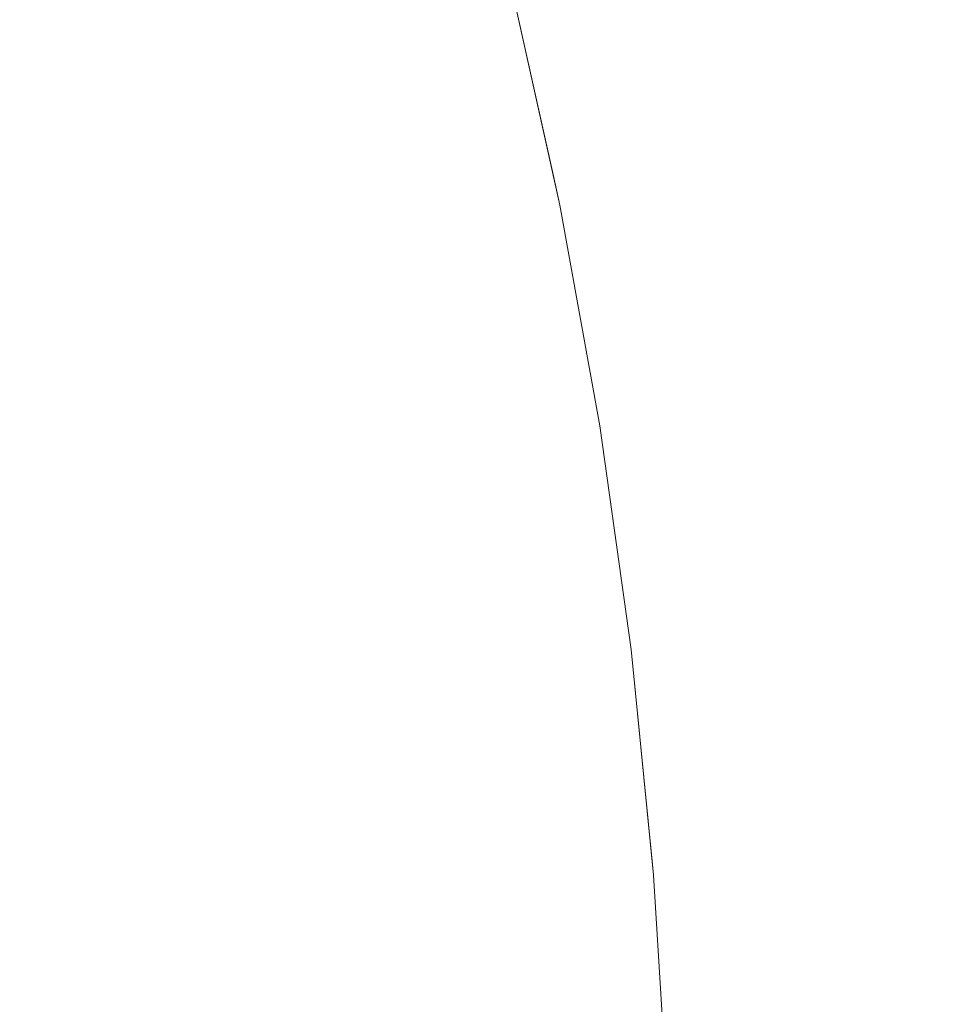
# Model space of a CAD drawing. Header units: centimetres. Extents: x -21.6 to 22.7, y 4.2 to 6.
# Tile 145 of 256: x -6.7227 to -6.7035, y 5.9071 to 5.9276. Entities that reach past the tile are written whole.
import ezdxf

# ---------------------------------------------------------------- set-up
doc = ezdxf.new("R2010")
doc.units = ezdxf.units.CM
doc.header["$LTSCALE"] = 2.54
doc.layers.add('Lucido design-1', color=7, linetype='Continuous')

# ---------------------------------------------------------------- blocks, each defined once
blk = doc.blocks.new('Gruppo-3-1')
at = {"color": 7, "linetype": 'Continuous', "lineweight": 9}
for points, invisible_edges in [([(-6.715249, 5.931332, -2276.943786), (-6.714759, 5.93153, -2276.940757), (-6.713766, 5.927724, -2276.940757), (-6.714263, 5.92755, -2276.943786)], 15), ([(-6.714263, 5.92755, -2276.943786), (-6.714831, 5.92735, -2276.946785), (-6.71581, 5.931105, -2276.946785), (-6.715249, 5.931332, -2276.943786)], 15), ([(-6.716442, 5.93085, -2276.94975), (-6.71581, 5.931105, -2276.946785), (-6.714831, 5.92735, -2276.946785), (-6.715471, 5.927126, -2276.94975)], 15), ([(-6.715471, 5.927126, -2276.94975), (-6.716179, 5.926877, -2276.952675), (-6.717141, 5.930567, -2276.952675), (-6.716442, 5.93085, -2276.94975)], 15), ([(-6.717907, 5.930257, -2276.955559), (-6.717141, 5.930567, -2276.952675), (-6.716179, 5.926877, -2276.952675), (-6.716955, 5.926605, -2276.955559)], 15), ([(-6.716955, 5.926605, -2276.955559), (-6.717796, 5.92631, -2276.958396), (-6.718738, 5.929921, -2276.958396), (-6.717907, 5.930257, -2276.955559)], 15), ([(-6.71963, 5.92956, -2276.961185), (-6.718738, 5.929921, -2276.958396), (-6.717796, 5.92631, -2276.958396), (-6.718699, 5.925993, -2276.961185)], 15), ([(-6.718699, 5.925993, -2276.961185), (-6.719663, 5.925655, -2276.963922), (-6.720582, 5.929175, -2276.963922), (-6.71963, 5.92956, -2276.961185)], 15), ([(-6.721591, 5.928766, -2276.966604), (-6.720582, 5.929175, -2276.963922), (-6.719663, 5.925655, -2276.963922), (-6.720686, 5.925296, -2276.966604)], 15), ([(-6.720686, 5.925296, -2276.966604), (-6.721763, 5.924918, -2276.969229), (-6.722655, 5.928336, -2276.969229), (-6.721591, 5.928766, -2276.966604)], 15), ([(22.630348, 5.926094, -2276.225577), (22.630348, 5.928205, -2276.226193), (-21.503423, 5.928205, -2276.226193), (-21.503423, 5.9263, -2276.225637)], 10), ([(-6.723771, 5.927884, -2276.971794), (-6.722655, 5.928336, -2276.969229), (-6.721763, 5.924918, -2276.969229), (-6.722893, 5.924521, -2276.971794)], 15), ([(-6.711561, 5.924397, -2276.925294), (-6.711679, 5.924361, -2276.928414), (-6.712532, 5.928157, -2276.928414), (-6.712415, 5.928198, -2276.925294)], 15), ([(-6.712415, 5.928198, -2276.925294), (-6.712395, 5.928289, -2276.92217), (-6.711532, 5.924406, -2276.92217), (-6.711561, 5.924397, -2276.925294)], 13), ([(-6.711532, 5.924406, -2276.92217), (-6.712395, 5.928289, -2276.92217), (-6.712395, 5.928289, -2276.72217), (-6.711391, 5.923769, -2276.72217)], 10), ([(-6.711479, 5.924408, -2276.718953), (-6.711391, 5.923769, -2276.72217), (-6.712395, 5.928289, -2276.72217), (-6.712334, 5.928212, -2276.718921)], 13), ([(-6.712334, 5.928212, -2276.718921), (-6.712207, 5.928212, -2276.715676), (-6.711354, 5.924408, -2276.715741), (-6.711479, 5.924408, -2276.718953)], 15), ([(-6.711146, 5.924408, -2276.712538), (-6.711354, 5.924408, -2276.715741), (-6.712207, 5.928212, -2276.715676), (-6.711997, 5.928212, -2276.712441)], 15), ([(-6.711997, 5.928212, -2276.712441), (-6.711703, 5.928212, -2276.709221), (-6.710855, 5.924408, -2276.709349), (-6.711146, 5.924408, -2276.712538)], 15), ([(-6.710483, 5.924408, -2276.706178), (-6.710855, 5.924408, -2276.709349), (-6.711703, 5.928212, -2276.709221), (-6.711327, 5.928212, -2276.706019)], 15), ([(-6.711327, 5.928212, -2276.706019), (-6.71087, 5.928212, -2276.70284), (-6.71003, 5.924408, -2276.703031), (-6.710483, 5.924408, -2276.706178)], 15), ([(-6.709498, 5.924408, -2276.699911), (-6.71003, 5.924408, -2276.703031), (-6.71087, 5.928212, -2276.70284), (-6.710332, 5.928212, -2276.699689)], 15), ([(-6.710332, 5.928212, -2276.699689), (-6.709716, 5.928212, -2276.69657), (-6.708888, 5.924408, -2276.696823), (-6.709498, 5.924408, -2276.699911)], 15), ([(-6.708202, 5.924408, -2276.693771), (-6.708888, 5.924408, -2276.696823), (-6.709716, 5.928212, -2276.69657), (-6.709024, 5.928212, -2276.693487)], 15), ([(-6.709024, 5.928212, -2276.693487), (-6.708256, 5.928212, -2276.690445), (-6.707442, 5.924408, -2276.690758), (-6.708202, 5.924408, -2276.693771)], 15), ([(-6.70661, 5.924408, -2276.687789), (-6.707442, 5.924408, -2276.690758), (-6.708256, 5.928212, -2276.690445), (-6.707416, 5.928212, -2276.687446)], 15), ([(-6.707416, 5.928212, -2276.687446), (-6.706505, 5.928212, -2276.684494), (-6.705708, 5.924408, -2276.684867), (-6.70661, 5.924408, -2276.687789)], 15), ([(-6.704739, 5.924408, -2276.681995), (-6.705708, 5.924408, -2276.684867), (-6.706505, 5.928212, -2276.684494), (-6.705526, 5.928212, -2276.681594)], 15), ([(-6.705526, 5.928212, -2276.681594), (-6.704481, 5.928212, -2276.678748), (-6.703705, 5.924408, -2276.679177), (-6.704739, 5.924408, -2276.681995)], 15), ([(-6.702608, 5.924408, -2276.676415), (-6.703705, 5.924408, -2276.679177), (-6.704481, 5.928212, -2276.678748), (-6.703374, 5.928212, -2276.675958)], 15), ([(-6.713344, 5.927872, -2276.9377), (-6.712997, 5.927994, -2276.934621), (-6.712149, 5.92422, -2276.934621), (-6.7125, 5.924115, -2276.9377)], 15), ([(-6.711875, 5.924302, -2276.931524), (-6.712149, 5.92422, -2276.934621), (-6.712997, 5.927994, -2276.934621), (-6.712726, 5.928089, -2276.931524)], 15), ([(-6.712726, 5.928089, -2276.931524), (-6.712532, 5.928157, -2276.928414), (-6.711679, 5.924361, -2276.928414), (-6.711875, 5.924302, -2276.931524)], 15), ([(-6.7125, 5.924115, -2276.9377), (-6.712926, 5.923987, -2276.940757), (-6.713766, 5.927724, -2276.940757), (-6.713344, 5.927872, -2276.9377)], 15), ([(-6.713428, 5.923836, -2276.943786), (-6.714003, 5.923664, -2276.946785), (-6.714831, 5.92735, -2276.946785), (-6.714263, 5.92755, -2276.943786)], 15), ([(-6.714263, 5.92755, -2276.943786), (-6.713766, 5.927724, -2276.940757), (-6.712926, 5.923987, -2276.940757), (-6.713428, 5.923836, -2276.943786)], 15), ([(-6.715471, 5.927126, -2276.94975), (-6.714831, 5.92735, -2276.946785), (-6.714003, 5.923664, -2276.946785), (-6.714649, 5.92347, -2276.94975)], 15), ([(-6.714649, 5.92347, -2276.94975), (-6.715365, 5.923255, -2276.952675), (-6.716179, 5.926877, -2276.952675), (-6.715471, 5.927126, -2276.94975)], 15), ([(-6.716955, 5.926605, -2276.955559), (-6.716179, 5.926877, -2276.952675), (-6.715365, 5.923255, -2276.952675), (-6.716149, 5.92302, -2276.955559)], 15), ([(-6.716149, 5.92302, -2276.955559), (-6.716999, 5.922765, -2276.958396), (-6.717796, 5.92631, -2276.958396), (-6.716955, 5.926605, -2276.955559)], 15), ([(-21.503423, 5.9263, -2276.225637), (-21.503423, 5.926094, -2276.225577), (22.630348, 5.926094, -2276.225577)], 10), ([(-6.718699, 5.925993, -2276.961185), (-6.717796, 5.92631, -2276.958396), (-6.716999, 5.922765, -2276.958396), (-6.717912, 5.922491, -2276.961185)], 15), ([(22.630348, 5.926094, -2276.225577), (-21.503423, 5.926094, -2276.225577), (-21.503423, 5.921856, -2276.22454), (22.630348, 5.921856, -2276.22454)], 5), ([(-6.717912, 5.922491, -2276.961185), (-6.718887, 5.922199, -2276.963922), (-6.719663, 5.925655, -2276.963922), (-6.718699, 5.925993, -2276.961185)], 15), ([(-6.720686, 5.925296, -2276.966604), (-6.719663, 5.925655, -2276.963922), (-6.718887, 5.922199, -2276.963922), (-6.71992, 5.921889, -2276.966604)], 15), ([(-6.71992, 5.921889, -2276.966604), (-6.721009, 5.921562, -2276.969229), (-6.721763, 5.924918, -2276.969229), (-6.720686, 5.925296, -2276.966604)], 15), ([(-6.722893, 5.924521, -2276.971794), (-6.721763, 5.924918, -2276.969229), (-6.721009, 5.921562, -2276.969229), (-6.722151, 5.921219, -2276.971794)], 15), ([(-6.722151, 5.921219, -2276.971794), (-6.723344, 5.920861, -2276.974297), (-6.724074, 5.924107, -2276.974297), (-6.722893, 5.924521, -2276.971794)], 15), ([(-6.711168, 5.920593, -2276.931524), (-6.711445, 5.920523, -2276.934621), (-6.712149, 5.92422, -2276.934621), (-6.711875, 5.924302, -2276.931524)], 15), ([(-6.711875, 5.924302, -2276.931524), (-6.711679, 5.924361, -2276.928414), (-6.71097, 5.920643, -2276.928414), (-6.711168, 5.920593, -2276.931524)], 15), ([(-6.710851, 5.920673, -2276.925294), (-6.71097, 5.920643, -2276.928414), (-6.711679, 5.924361, -2276.928414), (-6.711561, 5.924397, -2276.925294)], 15), ([(-6.711561, 5.924397, -2276.925294), (-6.711532, 5.924406, -2276.92217), (-6.711391, 5.923769, -2276.92217)], 9), ([(-6.710851, 5.920673, -2276.925294), (-6.711561, 5.924397, -2276.925294), (-6.711391, 5.923769, -2276.92217)], 11), ([(-6.711391, 5.923769, -2276.72217), (-6.711391, 5.923769, -2276.92217), (-6.711532, 5.924406, -2276.92217)], 9), ([(-6.711391, 5.923769, -2276.72217), (-6.711479, 5.924408, -2276.718953), (-6.71077, 5.920683, -2276.71898)], 11), ([(-6.711479, 5.924408, -2276.718953), (-6.711354, 5.924408, -2276.715741), (-6.710646, 5.920683, -2276.715794), (-6.71077, 5.920683, -2276.71898)], 15), ([(-6.710439, 5.920683, -2276.712617), (-6.710646, 5.920683, -2276.715794), (-6.711354, 5.924408, -2276.715741), (-6.711146, 5.924408, -2276.712538)], 15), ([(-6.711146, 5.924408, -2276.712538), (-6.710855, 5.924408, -2276.709349), (-6.710151, 5.920683, -2276.709455), (-6.710439, 5.920683, -2276.712617)], 15), ([(-6.709782, 5.920683, -2276.706311), (-6.710151, 5.920683, -2276.709455), (-6.710855, 5.924408, -2276.709349), (-6.710483, 5.924408, -2276.706178)], 15), ([(-6.710483, 5.924408, -2276.706178), (-6.71003, 5.924408, -2276.703031), (-6.709333, 5.920683, -2276.70319), (-6.709782, 5.920683, -2276.706311)], 15), ([(-6.708805, 5.920683, -2276.700096), (-6.709333, 5.920683, -2276.70319), (-6.71003, 5.924408, -2276.703031), (-6.709498, 5.924408, -2276.699911)], 15), ([(-6.709498, 5.924408, -2276.699911), (-6.708888, 5.924408, -2276.696823), (-6.7082, 5.920683, -2276.697033), (-6.708805, 5.920683, -2276.700096)], 15), ([(-6.70752, 5.920683, -2276.694006), (-6.7082, 5.920683, -2276.697033), (-6.708888, 5.924408, -2276.696823), (-6.708202, 5.924408, -2276.693771)], 15), ([(-6.708202, 5.924408, -2276.693771), (-6.707442, 5.924408, -2276.690758), (-6.706766, 5.920683, -2276.691019), (-6.70752, 5.920683, -2276.694006)], 15), ([(-6.705941, 5.920683, -2276.688074), (-6.706766, 5.920683, -2276.691019), (-6.707442, 5.924408, -2276.690758), (-6.70661, 5.924408, -2276.687789)], 15), ([(-6.70661, 5.924408, -2276.687789), (-6.705708, 5.924408, -2276.684867), (-6.705046, 5.920683, -2276.685176), (-6.705941, 5.920683, -2276.688074)], 15), ([(-6.704085, 5.920683, -2276.682329), (-6.705046, 5.920683, -2276.685176), (-6.705708, 5.924408, -2276.684867), (-6.704739, 5.924408, -2276.681995)], 15), ([(-6.704739, 5.924408, -2276.681995), (-6.703705, 5.924408, -2276.679177), (-6.70306, 5.920683, -2276.679534), (-6.704085, 5.920683, -2276.682329)], 15), ([(-6.701972, 5.920683, -2276.676795), (-6.70306, 5.920683, -2276.679534), (-6.703705, 5.924408, -2276.679177), (-6.702608, 5.924408, -2276.676415)], 15), ([(-6.711799, 5.920434, -2276.9377), (-6.712229, 5.920326, -2276.940757), (-6.712926, 5.923987, -2276.940757), (-6.7125, 5.924115, -2276.9377)], 15), ([(-6.7125, 5.924115, -2276.9377), (-6.712149, 5.92422, -2276.934621), (-6.711445, 5.920523, -2276.934621), (-6.711799, 5.920434, -2276.9377)], 15), ([(-6.713428, 5.923836, -2276.943786), (-6.712926, 5.923987, -2276.940757), (-6.712229, 5.920326, -2276.940757), (-6.712735, 5.920199, -2276.943786)], 15), ([(-6.714649, 5.92347, -2276.94975), (-6.714003, 5.923664, -2276.946785), (-6.713315, 5.920053, -2276.946785), (-6.713967, 5.919889, -2276.94975)], 15), ([(-6.712735, 5.920199, -2276.943786), (-6.713315, 5.920053, -2276.946785), (-6.714003, 5.923664, -2276.946785), (-6.713428, 5.923836, -2276.943786)], 15), ([(-6.711391, 5.923769, -2276.92217), (-6.711391, 5.923769, -2276.72217), (-6.710559, 5.91917, -2276.72217), (-6.710559, 5.91917, -2276.92217)], 5), ([(-6.71077, 5.920683, -2276.71898), (-6.710559, 5.91917, -2276.72217), (-6.711391, 5.923769, -2276.72217)], 9), ([(-6.711391, 5.923769, -2276.92217), (-6.710559, 5.91917, -2276.92217), (-6.710851, 5.920673, -2276.925294)], 10), ([(-6.713967, 5.919889, -2276.94975), (-6.714689, 5.919707, -2276.952675), (-6.715365, 5.923255, -2276.952675), (-6.714649, 5.92347, -2276.94975)], 15), ([(-6.716149, 5.92302, -2276.955559), (-6.715365, 5.923255, -2276.952675), (-6.714689, 5.919707, -2276.952675), (-6.71548, 5.919508, -2276.955559)], 15), ([(-6.71548, 5.919508, -2276.955559), (-6.716337, 5.919292, -2276.958396), (-6.716999, 5.922765, -2276.958396), (-6.716149, 5.92302, -2276.955559)], 15), ([(-6.717912, 5.922491, -2276.961185), (-6.716999, 5.922765, -2276.958396), (-6.716337, 5.919292, -2276.958396), (-6.717259, 5.91906, -2276.961185)], 15), ([(-6.717259, 5.91906, -2276.961185), (-6.718242, 5.918813, -2276.963922), (-6.718887, 5.922199, -2276.963922), (-6.717912, 5.922491, -2276.961185)], 15), ([(-6.71992, 5.921889, -2276.966604), (-6.718887, 5.922199, -2276.963922), (-6.718242, 5.918813, -2276.963922), (-6.719284, 5.918551, -2276.966604)], 15), ([(22.630348, 5.921856, -2276.22454), (-21.503423, 5.921856, -2276.22454), (-21.503423, 5.917577, -2276.223689), (22.630348, 5.917577, -2276.223689)], 5), ([(-6.719284, 5.918551, -2276.966604), (-6.720383, 5.918274, -2276.969229), (-6.721009, 5.921562, -2276.969229), (-6.71992, 5.921889, -2276.966604)], 15), ([(-6.722151, 5.921219, -2276.971794), (-6.721009, 5.921562, -2276.969229), (-6.720383, 5.918274, -2276.969229), (-6.721535, 5.917984, -2276.971794)], 15), ([(-6.721535, 5.917984, -2276.971794), (-6.722739, 5.917681, -2276.974297), (-6.723344, 5.920861, -2276.974297), (-6.722151, 5.921219, -2276.971794)], 15), ([(-6.710596, 5.916967, -2276.931524), (-6.710874, 5.916909, -2276.934621), (-6.711445, 5.920523, -2276.934621), (-6.711168, 5.920593, -2276.931524)], 15), ([(-6.711168, 5.920593, -2276.931524), (-6.71097, 5.920643, -2276.928414), (-6.710397, 5.917007, -2276.928414), (-6.710596, 5.916967, -2276.931524)], 15), ([(-6.710277, 5.917032, -2276.925294), (-6.710397, 5.917007, -2276.928414), (-6.71097, 5.920643, -2276.928414), (-6.710851, 5.920673, -2276.925294)], 15), ([(-6.710277, 5.917032, -2276.925294), (-6.710851, 5.920673, -2276.925294), (-6.710559, 5.91917, -2276.92217)], 11), ([(-6.71077, 5.920683, -2276.71898), (-6.710646, 5.920683, -2276.715794), (-6.710072, 5.91704, -2276.715837), (-6.710196, 5.91704, -2276.719001)], 15), ([(-6.710196, 5.91704, -2276.719001), (-6.710559, 5.91917, -2276.72217), (-6.71077, 5.920683, -2276.71898)], 11), ([(-6.709867, 5.91704, -2276.712682), (-6.710072, 5.91704, -2276.715837), (-6.710646, 5.920683, -2276.715794), (-6.710439, 5.920683, -2276.712617)], 15), ([(-6.710439, 5.920683, -2276.712617), (-6.710151, 5.920683, -2276.709455), (-6.709581, 5.91704, -2276.709541), (-6.709867, 5.91704, -2276.712682)], 15), ([(-6.709214, 5.91704, -2276.706418), (-6.709581, 5.91704, -2276.709541), (-6.710151, 5.920683, -2276.709455), (-6.709782, 5.920683, -2276.706311)], 15), ([(-6.709782, 5.920683, -2276.706311), (-6.709333, 5.920683, -2276.70319), (-6.708768, 5.91704, -2276.703318), (-6.709214, 5.91704, -2276.706418)], 15), ([(-6.708244, 5.91704, -2276.700245), (-6.708768, 5.91704, -2276.703318), (-6.709333, 5.920683, -2276.70319), (-6.708805, 5.920683, -2276.700096)], 15), ([(-6.708805, 5.920683, -2276.700096), (-6.7082, 5.920683, -2276.697033), (-6.707643, 5.91704, -2276.697204), (-6.708244, 5.91704, -2276.700245)], 15), ([(-6.706967, 5.91704, -2276.694197), (-6.707643, 5.91704, -2276.697204), (-6.7082, 5.920683, -2276.697033), (-6.70752, 5.920683, -2276.694006)], 15), ([(-6.70752, 5.920683, -2276.694006), (-6.706766, 5.920683, -2276.691019), (-6.706219, 5.91704, -2276.69123), (-6.706967, 5.91704, -2276.694197)], 15), ([(-6.705399, 5.91704, -2276.688305), (-6.706219, 5.91704, -2276.69123), (-6.706766, 5.920683, -2276.691019), (-6.705941, 5.920683, -2276.688074)], 15), ([(-6.705941, 5.920683, -2276.688074), (-6.705046, 5.920683, -2276.685176), (-6.704511, 5.91704, -2276.685427), (-6.705399, 5.91704, -2276.688305)], 15), ([(-6.703556, 5.91704, -2276.682598), (-6.704511, 5.91704, -2276.685427), (-6.705046, 5.920683, -2276.685176), (-6.704085, 5.920683, -2276.682329)], 15), ([(-6.704085, 5.920683, -2276.682329), (-6.70306, 5.920683, -2276.679534), (-6.702537, 5.91704, -2276.679822), (-6.703556, 5.91704, -2276.682598)], 15), ([(-6.711231, 5.916836, -2276.9377), (-6.711664, 5.916747, -2276.940757), (-6.712229, 5.920326, -2276.940757), (-6.711799, 5.920434, -2276.9377)], 15), ([(-6.711799, 5.920434, -2276.9377), (-6.711445, 5.920523, -2276.934621), (-6.710874, 5.916909, -2276.934621), (-6.711231, 5.916836, -2276.9377)], 15), ([(-6.712174, 5.916642, -2276.943786), (-6.712758, 5.916523, -2276.946785), (-6.713315, 5.920053, -2276.946785), (-6.712735, 5.920199, -2276.943786)], 15), ([(-6.712735, 5.920199, -2276.943786), (-6.712229, 5.920326, -2276.940757), (-6.711664, 5.916747, -2276.940757), (-6.712174, 5.916642, -2276.943786)], 15), ([(-6.713967, 5.919889, -2276.94975), (-6.713315, 5.920053, -2276.946785), (-6.712758, 5.916523, -2276.946785), (-6.713414, 5.916388, -2276.94975)], 15), ([(-6.713414, 5.916388, -2276.94975), (-6.714142, 5.916238, -2276.952675), (-6.714689, 5.919707, -2276.952675), (-6.713967, 5.919889, -2276.94975)], 15), ([(-6.71548, 5.919508, -2276.955559), (-6.714689, 5.919707, -2276.952675), (-6.714142, 5.916238, -2276.952675), (-6.714938, 5.916075, -2276.955559)], 15), ([(-6.714938, 5.916075, -2276.955559), (-6.715802, 5.915897, -2276.958396), (-6.716337, 5.919292, -2276.958396), (-6.71548, 5.919508, -2276.955559)], 15), ([(-6.717259, 5.91906, -2276.961185), (-6.716337, 5.919292, -2276.958396), (-6.715802, 5.915897, -2276.958396), (-6.71673, 5.915707, -2276.961185)], 15), ([(-6.710559, 5.91917, -2276.72217), (-6.709905, 5.914507, -2276.72217), (-6.709905, 5.914507, -2276.92217), (-6.71026, 5.917037, -2276.92217)], 10), ([(-6.71026, 5.917037, -2276.92217), (-6.710559, 5.91917, -2276.92217), (-6.710559, 5.91917, -2276.72217)], 10), ([(-6.709905, 5.914507, -2276.72217), (-6.710559, 5.91917, -2276.72217), (-6.710196, 5.91704, -2276.719001)], 10), ([(-6.710559, 5.91917, -2276.92217), (-6.71026, 5.917037, -2276.92217), (-6.710277, 5.917032, -2276.925294)], 10), ([(-6.71673, 5.915707, -2276.961185), (-6.71772, 5.915503, -2276.963922), (-6.718242, 5.918813, -2276.963922), (-6.717259, 5.91906, -2276.961185)], 15), ([(-6.719284, 5.918551, -2276.966604), (-6.718242, 5.918813, -2276.963922), (-6.71772, 5.915503, -2276.963922), (-6.718769, 5.915288, -2276.966604)], 15), ([(-6.718769, 5.915288, -2276.966604), (-6.719875, 5.915061, -2276.969229), (-6.720383, 5.918274, -2276.969229), (-6.719284, 5.918551, -2276.966604)], 15), ([(-6.721535, 5.917984, -2276.971794), (-6.720383, 5.918274, -2276.969229), (-6.719875, 5.915061, -2276.969229), (-6.721036, 5.914822, -2276.971794)], 15), ([(-6.721036, 5.914822, -2276.971794), (-6.722248, 5.914573, -2276.974297), (-6.722739, 5.917681, -2276.974297), (-6.721535, 5.917984, -2276.971794)], 15), ([(22.630348, 5.917039, -2276.223606), (22.630348, 5.917577, -2276.223689), (-21.503423, 5.917577, -2276.223689), (-21.503423, 5.917039, -2276.223606)], 10), ([(-6.72399, 5.917367, -2276.976736), (-6.722739, 5.917681, -2276.974297), (-6.722248, 5.914573, -2276.974297), (-6.723509, 5.914314, -2276.976736)], 15), ([(-21.503423, 5.917039, -2276.223606), (-21.503423, 5.913486, -2276.22306), (22.630348, 5.913486, -2276.22306), (22.630348, 5.917039, -2276.223606)], 10), ([(-6.711231, 5.916836, -2276.9377), (-6.710874, 5.916909, -2276.934621), (-6.710428, 5.913383, -2276.934621), (-6.710786, 5.913325, -2276.9377)], 15), ([(-6.710148, 5.913428, -2276.931524), (-6.710428, 5.913383, -2276.934621), (-6.710874, 5.916909, -2276.934621), (-6.710596, 5.916967, -2276.931524)], 15), ([(-6.710596, 5.916967, -2276.931524), (-6.710397, 5.917007, -2276.928414), (-6.709948, 5.91346, -2276.928414), (-6.710148, 5.913428, -2276.931524)], 15), ([(-6.709827, 5.91348, -2276.925294), (-6.709948, 5.91346, -2276.928414), (-6.710397, 5.917007, -2276.928414), (-6.710277, 5.917032, -2276.925294)], 15), ([(-6.710277, 5.917032, -2276.925294), (-6.71026, 5.917037, -2276.92217), (-6.709905, 5.914507, -2276.92217)], 9), ([(-6.709905, 5.914507, -2276.92217), (-6.709827, 5.91348, -2276.925294), (-6.710277, 5.917032, -2276.925294)], 11), ([(-6.710196, 5.91704, -2276.719001), (-6.710072, 5.91704, -2276.715837), (-6.709623, 5.913486, -2276.715871), (-6.709746, 5.913486, -2276.719018)], 15), ([(-6.710196, 5.91704, -2276.719001), (-6.709746, 5.913486, -2276.719018), (-6.709905, 5.914507, -2276.72217)], 11), ([(-6.709419, 5.913486, -2276.712733), (-6.709623, 5.913486, -2276.715871), (-6.710072, 5.91704, -2276.715837), (-6.709867, 5.91704, -2276.712682)], 15), ([(-6.709867, 5.91704, -2276.712682), (-6.709581, 5.91704, -2276.709541), (-6.709134, 5.913486, -2276.709608), (-6.709419, 5.913486, -2276.712733)], 15), ([(-6.70877, 5.913486, -2276.706502), (-6.709134, 5.913486, -2276.709608), (-6.709581, 5.91704, -2276.709541), (-6.709214, 5.91704, -2276.706418)], 15), ([(-6.709214, 5.91704, -2276.706418), (-6.708768, 5.91704, -2276.703318), (-6.708326, 5.913486, -2276.703419), (-6.70877, 5.913486, -2276.706502)], 15), ([(-6.707805, 5.913486, -2276.700362), (-6.708326, 5.913486, -2276.703419), (-6.708768, 5.91704, -2276.703318), (-6.708244, 5.91704, -2276.700245)], 15), ([(-6.708244, 5.91704, -2276.700245), (-6.707643, 5.91704, -2276.697204), (-6.707207, 5.913486, -2276.697337), (-6.707805, 5.913486, -2276.700362)], 15), ([(-6.706535, 5.913486, -2276.694346), (-6.707207, 5.913486, -2276.697337), (-6.707643, 5.91704, -2276.697204), (-6.706967, 5.91704, -2276.694197)], 15), ([(-6.706967, 5.91704, -2276.694197), (-6.706219, 5.91704, -2276.69123), (-6.70579, 5.913486, -2276.691395), (-6.706535, 5.913486, -2276.694346)], 15), ([(-6.704975, 5.913486, -2276.688486), (-6.70579, 5.913486, -2276.691395), (-6.706219, 5.91704, -2276.69123), (-6.705399, 5.91704, -2276.688305)], 15), ([(-6.705399, 5.91704, -2276.688305), (-6.704511, 5.91704, -2276.685427), (-6.704092, 5.913486, -2276.685623), (-6.704975, 5.913486, -2276.688486)], 15), ([(-6.703142, 5.913486, -2276.682809), (-6.704092, 5.913486, -2276.685623), (-6.704511, 5.91704, -2276.685427), (-6.703556, 5.91704, -2276.682598)], 15), ([(-6.703556, 5.91704, -2276.682598), (-6.702537, 5.91704, -2276.679822), (-6.702129, 5.913486, -2276.680048), (-6.703142, 5.913486, -2276.682809)], 15), ([(-6.712174, 5.916642, -2276.943786), (-6.711664, 5.916747, -2276.940757), (-6.711222, 5.913255, -2276.940757), (-6.711735, 5.913172, -2276.943786)], 15), ([(-6.710786, 5.913325, -2276.9377), (-6.711222, 5.913255, -2276.940757), (-6.711664, 5.916747, -2276.940757), (-6.711231, 5.916836, -2276.9377)], 15), ([(-6.713414, 5.916388, -2276.94975), (-6.712758, 5.916523, -2276.946785), (-6.712322, 5.913078, -2276.946785), (-6.712982, 5.912972, -2276.94975)], 15), ([(-6.711735, 5.913172, -2276.943786), (-6.712322, 5.913078, -2276.946785), (-6.712758, 5.916523, -2276.946785), (-6.712174, 5.916642, -2276.943786)], 15), ([(-6.712982, 5.912972, -2276.94975), (-6.713714, 5.912854, -2276.952675), (-6.714142, 5.916238, -2276.952675), (-6.713414, 5.916388, -2276.94975)], 15), ([(-6.714514, 5.912725, -2276.955559), (-6.715383, 5.912585, -2276.958396), (-6.715802, 5.915897, -2276.958396), (-6.714938, 5.916075, -2276.955559)], 15), ([(-6.714938, 5.916075, -2276.955559), (-6.714142, 5.916238, -2276.952675), (-6.713714, 5.912854, -2276.952675), (-6.714514, 5.912725, -2276.955559)], 15), ([(-6.71673, 5.915707, -2276.961185), (-6.715802, 5.915897, -2276.958396), (-6.715383, 5.912585, -2276.958396), (-6.716315, 5.912434, -2276.961185)], 15), ([(-6.716315, 5.912434, -2276.961185), (-6.717311, 5.912274, -2276.963922), (-6.71772, 5.915503, -2276.963922), (-6.71673, 5.915707, -2276.961185)], 15), ([(-6.718769, 5.915288, -2276.966604), (-6.71772, 5.915503, -2276.963922), (-6.717311, 5.912274, -2276.963922), (-6.718366, 5.912104, -2276.966604)], 15), ([(-6.718366, 5.912104, -2276.966604), (-6.719479, 5.911925, -2276.969229), (-6.719875, 5.915061, -2276.969229), (-6.718769, 5.915288, -2276.966604)], 15), ([(-6.721036, 5.914822, -2276.971794), (-6.719875, 5.915061, -2276.969229), (-6.719479, 5.911925, -2276.969229), (-6.720646, 5.911737, -2276.971794)], 15), ([(-6.720646, 5.911737, -2276.971794), (-6.721864, 5.91154, -2276.974297), (-6.722248, 5.914573, -2276.974297), (-6.721036, 5.914822, -2276.971794)], 15), ([(-6.723509, 5.914314, -2276.976736), (-6.722248, 5.914573, -2276.974297), (-6.721864, 5.91154, -2276.974297), (-6.723132, 5.911336, -2276.976736)], 15), ([(-6.709457, 5.910024, -2276.92217), (-6.709905, 5.914507, -2276.92217), (-6.709905, 5.914507, -2276.72217), (-6.709434, 5.909796, -2276.72217)], 10), ([(-6.709412, 5.910024, -2276.719031), (-6.709434, 5.909796, -2276.72217), (-6.709905, 5.914507, -2276.72217), (-6.709746, 5.913486, -2276.719018)], 13), ([(-6.709827, 5.91348, -2276.925294), (-6.709905, 5.914507, -2276.92217), (-6.709457, 5.910024, -2276.92217), (-6.709493, 5.91002, -2276.925294)], 13), ([(-21.503423, 5.913486, -2276.22306), (-21.503423, 5.913265, -2276.223025), (22.630348, 5.913265, -2276.223025), (22.630348, 5.913486, -2276.22306)], 10), ([(-6.710786, 5.913325, -2276.9377), (-6.710428, 5.913383, -2276.934621), (-6.710096, 5.909948, -2276.934621), (-6.710456, 5.909905, -2276.9377)], 15), ([(-6.709815, 5.909981, -2276.931524), (-6.710096, 5.909948, -2276.934621), (-6.710428, 5.913383, -2276.934621), (-6.710148, 5.913428, -2276.931524)], 15), ([(-6.710148, 5.913428, -2276.931524), (-6.709948, 5.91346, -2276.928414), (-6.709614, 5.910005, -2276.928414), (-6.709815, 5.909981, -2276.931524)], 15), ([(-6.709493, 5.91002, -2276.925294), (-6.709614, 5.910005, -2276.928414), (-6.709948, 5.91346, -2276.928414), (-6.709827, 5.91348, -2276.925294)], 15), ([(-6.709746, 5.913486, -2276.719018), (-6.709623, 5.913486, -2276.715871), (-6.70929, 5.910024, -2276.715896), (-6.709412, 5.910024, -2276.719031)], 15), ([(-6.709086, 5.910024, -2276.71277), (-6.70929, 5.910024, -2276.715896), (-6.709623, 5.913486, -2276.715871), (-6.709419, 5.913486, -2276.712733)], 15), ([(-6.709419, 5.913486, -2276.712733), (-6.709134, 5.913486, -2276.709608), (-6.708803, 5.910024, -2276.709659), (-6.709086, 5.910024, -2276.71277)], 15), ([(-6.708439, 5.910024, -2276.706565), (-6.708803, 5.910024, -2276.709659), (-6.709134, 5.913486, -2276.709608), (-6.70877, 5.913486, -2276.706502)], 15), ([(-6.70877, 5.913486, -2276.706502), (-6.708326, 5.913486, -2276.703419), (-6.707997, 5.910024, -2276.703494), (-6.708439, 5.910024, -2276.706565)], 15), ([(-6.707478, 5.910024, -2276.700449), (-6.707997, 5.910024, -2276.703494), (-6.708326, 5.913486, -2276.703419), (-6.707805, 5.913486, -2276.700362)], 15), ([(-6.707805, 5.913486, -2276.700362), (-6.707207, 5.913486, -2276.697337), (-6.706883, 5.910024, -2276.697436), (-6.707478, 5.910024, -2276.700449)], 15), ([(-6.706213, 5.910024, -2276.694457), (-6.706883, 5.910024, -2276.697436), (-6.707207, 5.913486, -2276.697337), (-6.706535, 5.913486, -2276.694346)], 15), ([(-6.706535, 5.913486, -2276.694346), (-6.70579, 5.913486, -2276.691395), (-6.705472, 5.910024, -2276.691518), (-6.706213, 5.910024, -2276.694457)], 15), ([(-6.70466, 5.910024, -2276.68862), (-6.705472, 5.910024, -2276.691518), (-6.70579, 5.913486, -2276.691395), (-6.704975, 5.913486, -2276.688486)], 15), ([(-6.704975, 5.913486, -2276.688486), (-6.704092, 5.913486, -2276.685623), (-6.70378, 5.910024, -2276.685769), (-6.70466, 5.910024, -2276.68862)], 15), ([(-6.702834, 5.910024, -2276.682966), (-6.70378, 5.910024, -2276.685769), (-6.704092, 5.913486, -2276.685623), (-6.703142, 5.913486, -2276.682809)], 15), ([(22.630348, 5.910022, -2276.22267), (22.630348, 5.913265, -2276.223025), (-21.503423, 5.913265, -2276.223025), (-21.503423, 5.910022, -2276.22267)], 10), ([(-6.711408, 5.909792, -2276.943786), (-6.711998, 5.909722, -2276.946785), (-6.712322, 5.913078, -2276.946785), (-6.711735, 5.913172, -2276.943786)], 15), ([(-6.711735, 5.913172, -2276.943786), (-6.711222, 5.913255, -2276.940757), (-6.710894, 5.909853, -2276.940757), (-6.711408, 5.909792, -2276.943786)], 15), ([(-6.710456, 5.909905, -2276.9377), (-6.710894, 5.909853, -2276.940757), (-6.711222, 5.913255, -2276.940757), (-6.710786, 5.913325, -2276.9377)], 15), ([(-6.71266, 5.909644, -2276.94975), (-6.713395, 5.909557, -2276.952675), (-6.713714, 5.912854, -2276.952675), (-6.712982, 5.912972, -2276.94975)], 15), ([(-6.712982, 5.912972, -2276.94975), (-6.712322, 5.913078, -2276.946785), (-6.711998, 5.909722, -2276.946785), (-6.71266, 5.909644, -2276.94975)], 15), ([(-6.714514, 5.912725, -2276.955559), (-6.713714, 5.912854, -2276.952675), (-6.713395, 5.909557, -2276.952675), (-6.714199, 5.909461, -2276.955559)], 15), ([(-6.716315, 5.912434, -2276.961185), (-6.715383, 5.912585, -2276.958396), (-6.715071, 5.909358, -2276.958396), (-6.716008, 5.909247, -2276.961185)], 15), ([(-6.714199, 5.909461, -2276.955559), (-6.715071, 5.909358, -2276.958396), (-6.715383, 5.912585, -2276.958396), (-6.714514, 5.912725, -2276.955559)], 15), ([(-6.716008, 5.909247, -2276.961185), (-6.717007, 5.909128, -2276.963922), (-6.717311, 5.912274, -2276.963922), (-6.716315, 5.912434, -2276.961185)], 15), ([(-6.718366, 5.912104, -2276.966604), (-6.717311, 5.912274, -2276.963922), (-6.717007, 5.909128, -2276.963922), (-6.718067, 5.909002, -2276.966604)], 15), ([(-6.718067, 5.909002, -2276.966604), (-6.719184, 5.90887, -2276.969229), (-6.719479, 5.911925, -2276.969229), (-6.718366, 5.912104, -2276.966604)], 15), ([(-6.720355, 5.908731, -2276.971794), (-6.721579, 5.908586, -2276.974297), (-6.721864, 5.91154, -2276.974297), (-6.720646, 5.911737, -2276.971794)], 15), ([(-6.720646, 5.911737, -2276.971794), (-6.719479, 5.911925, -2276.969229), (-6.719184, 5.90887, -2276.969229), (-6.720355, 5.908731, -2276.971794)], 15), ([(-6.723132, 5.911336, -2276.976736), (-6.721864, 5.91154, -2276.974297), (-6.721579, 5.908586, -2276.974297), (-6.722851, 5.908435, -2276.976736)], 15), ([(-21.503423, 5.910022, -2276.22267), (-21.503423, 5.908928, -2276.22255), (22.630348, 5.908928, -2276.22255), (22.630348, 5.910022, -2276.22267)], 10), ([(-6.710231, 5.906579, -2276.9377), (-6.71067, 5.906545, -2276.940757), (-6.710894, 5.909853, -2276.940757), (-6.710456, 5.909905, -2276.9377)], 15), ([(-6.710456, 5.909905, -2276.9377), (-6.710096, 5.909948, -2276.934621), (-6.70987, 5.906607, -2276.934621), (-6.710231, 5.906579, -2276.9377)], 15), ([(-6.709588, 5.906629, -2276.931524), (-6.70987, 5.906607, -2276.934621), (-6.710096, 5.909948, -2276.934621), (-6.709815, 5.909981, -2276.931524)], 15), ([(-6.709815, 5.909981, -2276.931524), (-6.709614, 5.910005, -2276.928414), (-6.709386, 5.906644, -2276.928414), (-6.709588, 5.906629, -2276.931524)], 15), ([(-6.709265, 5.906654, -2276.925294), (-6.709386, 5.906644, -2276.928414), (-6.709614, 5.910005, -2276.928414), (-6.709493, 5.91002, -2276.925294)], 15), ([(-6.709493, 5.91002, -2276.925294), (-6.709457, 5.910024, -2276.92217), (-6.709434, 5.909796, -2276.92217)], 9), ([(-6.709265, 5.906654, -2276.925294), (-6.709493, 5.91002, -2276.925294), (-6.709434, 5.909796, -2276.92217)], 11), ([(-6.709434, 5.909796, -2276.72217), (-6.709434, 5.909796, -2276.92217), (-6.709457, 5.910024, -2276.92217)], 9), ([(-6.709434, 5.909796, -2276.72217), (-6.709412, 5.910024, -2276.719031), (-6.709184, 5.906657, -2276.719039)], 11), ([(-6.709412, 5.910024, -2276.719031), (-6.70929, 5.910024, -2276.715896), (-6.709062, 5.906657, -2276.715913), (-6.709184, 5.906657, -2276.719039)], 15), ([(-6.708859, 5.906657, -2276.712796), (-6.709062, 5.906657, -2276.715913), (-6.70929, 5.910024, -2276.715896), (-6.709086, 5.910024, -2276.71277)], 15), ([(-6.709086, 5.910024, -2276.71277), (-6.708803, 5.910024, -2276.709659), (-6.708576, 5.906657, -2276.709693), (-6.708859, 5.906657, -2276.712796)], 15), ([(-6.708214, 5.906657, -2276.706607), (-6.708576, 5.906657, -2276.709693), (-6.708803, 5.910024, -2276.709659), (-6.708439, 5.910024, -2276.706565)], 15), ([(-6.708439, 5.910024, -2276.706565), (-6.707997, 5.910024, -2276.703494), (-6.707773, 5.906657, -2276.703545), (-6.708214, 5.906657, -2276.706607)], 15), ([(-6.707255, 5.906657, -2276.700509), (-6.707773, 5.906657, -2276.703545), (-6.707997, 5.910024, -2276.703494), (-6.707478, 5.910024, -2276.700449)], 15), ([(-6.707478, 5.910024, -2276.700449), (-6.706883, 5.910024, -2276.697436), (-6.706662, 5.906657, -2276.697503), (-6.707255, 5.906657, -2276.700509)], 15), ([(-6.705994, 5.906657, -2276.694533), (-6.706662, 5.906657, -2276.697503), (-6.706883, 5.910024, -2276.697436), (-6.706213, 5.910024, -2276.694457)], 15), ([(-6.706213, 5.910024, -2276.694457), (-6.705472, 5.910024, -2276.691518), (-6.705254, 5.906657, -2276.691601), (-6.705994, 5.906657, -2276.694533)], 15), ([(-6.704445, 5.906657, -2276.688712), (-6.705254, 5.906657, -2276.691601), (-6.705472, 5.910024, -2276.691518), (-6.70466, 5.910024, -2276.68862)], 15), ([(-6.70466, 5.910024, -2276.68862), (-6.70378, 5.910024, -2276.685769), (-6.703567, 5.906657, -2276.685868), (-6.704445, 5.906657, -2276.688712)], 15), ([(-6.702624, 5.906657, -2276.683074), (-6.703567, 5.906657, -2276.685868), (-6.70378, 5.910024, -2276.685769), (-6.702834, 5.910024, -2276.682966)], 15), ([(-6.71266, 5.909644, -2276.94975), (-6.711998, 5.909722, -2276.946785), (-6.711776, 5.906459, -2276.946785), (-6.712441, 5.906407, -2276.94975)], 15), ([(-6.711185, 5.906505, -2276.943786), (-6.711776, 5.906459, -2276.946785), (-6.711998, 5.909722, -2276.946785), (-6.711408, 5.909792, -2276.943786)], 15), ([(-6.711408, 5.909792, -2276.943786), (-6.710894, 5.909853, -2276.940757), (-6.71067, 5.906545, -2276.940757), (-6.711185, 5.906505, -2276.943786)], 15), ([(-6.709434, 5.909796, -2276.92217), (-6.709434, 5.909796, -2276.72217), (-6.709149, 5.905054, -2276.72217), (-6.709149, 5.905054, -2276.92217)], 5), ([(-6.709184, 5.906657, -2276.719039), (-6.709149, 5.905054, -2276.72217), (-6.709434, 5.909796, -2276.72217)], 9), ([(-6.709434, 5.909796, -2276.92217), (-6.709149, 5.905054, -2276.92217), (-6.709265, 5.906654, -2276.925294)], 10), ([(-6.714199, 5.909461, -2276.955559), (-6.713395, 5.909557, -2276.952675), (-6.713178, 5.90635, -2276.952675), (-6.713984, 5.906287, -2276.955559)], 15), ([(-6.712441, 5.906407, -2276.94975), (-6.713178, 5.90635, -2276.952675), (-6.713395, 5.909557, -2276.952675), (-6.71266, 5.909644, -2276.94975)], 15), ([(-6.716008, 5.909247, -2276.961185), (-6.715071, 5.909358, -2276.958396), (-6.714858, 5.906219, -2276.958396), (-6.715797, 5.906146, -2276.961185)], 15), ([(-6.713984, 5.906287, -2276.955559), (-6.714858, 5.906219, -2276.958396), (-6.715071, 5.909358, -2276.958396), (-6.714199, 5.909461, -2276.955559)], 15), ([(-6.718067, 5.909002, -2276.966604), (-6.717007, 5.909128, -2276.963922), (-6.7168, 5.906068, -2276.963922), (-6.717862, 5.905986, -2276.966604)], 15), ([(-6.715797, 5.906146, -2276.961185), (-6.7168, 5.906068, -2276.963922), (-6.717007, 5.909128, -2276.963922), (-6.716008, 5.909247, -2276.961185)], 15), ([(22.630348, 5.906655, -2276.222402), (22.630348, 5.908928, -2276.22255), (-21.503423, 5.908928, -2276.22255), (-21.503423, 5.906655, -2276.222402)], 10), ([(-6.720355, 5.908731, -2276.971794), (-6.719184, 5.90887, -2276.969229), (-6.718982, 5.905899, -2276.969229), (-6.720157, 5.905807, -2276.971794)], 15), ([(-6.717862, 5.905986, -2276.966604), (-6.718982, 5.905899, -2276.969229), (-6.719184, 5.90887, -2276.969229), (-6.718067, 5.909002, -2276.966604)], 15), ([(-6.720157, 5.905807, -2276.971794), (-6.721384, 5.905712, -2276.974297), (-6.721579, 5.908586, -2276.974297), (-6.720355, 5.908731, -2276.971794)], 15), ([(-6.722851, 5.908435, -2276.976736), (-6.721579, 5.908586, -2276.974297), (-6.721384, 5.905712, -2276.974297), (-6.72266, 5.905613, -2276.976736)], 15)]:
    blk.add_3dface(points, dxfattribs=dict(at, invisible_edges=invisible_edges))
blk = doc.blocks.new('Gruppo-4-1')
at = {"color": 7}
blk.add_blockref('Gruppo-3-1', (0, 0), dxfattribs=at)

msp = doc.modelspace()

# ---------------------------------------------------------------- block references
at = {"layer": 'Lucido design-1', "color": 7}
msp.add_blockref('Gruppo-4-1', (0, 0), dxfattribs=at)

doc.saveas('drawing.dxf')
